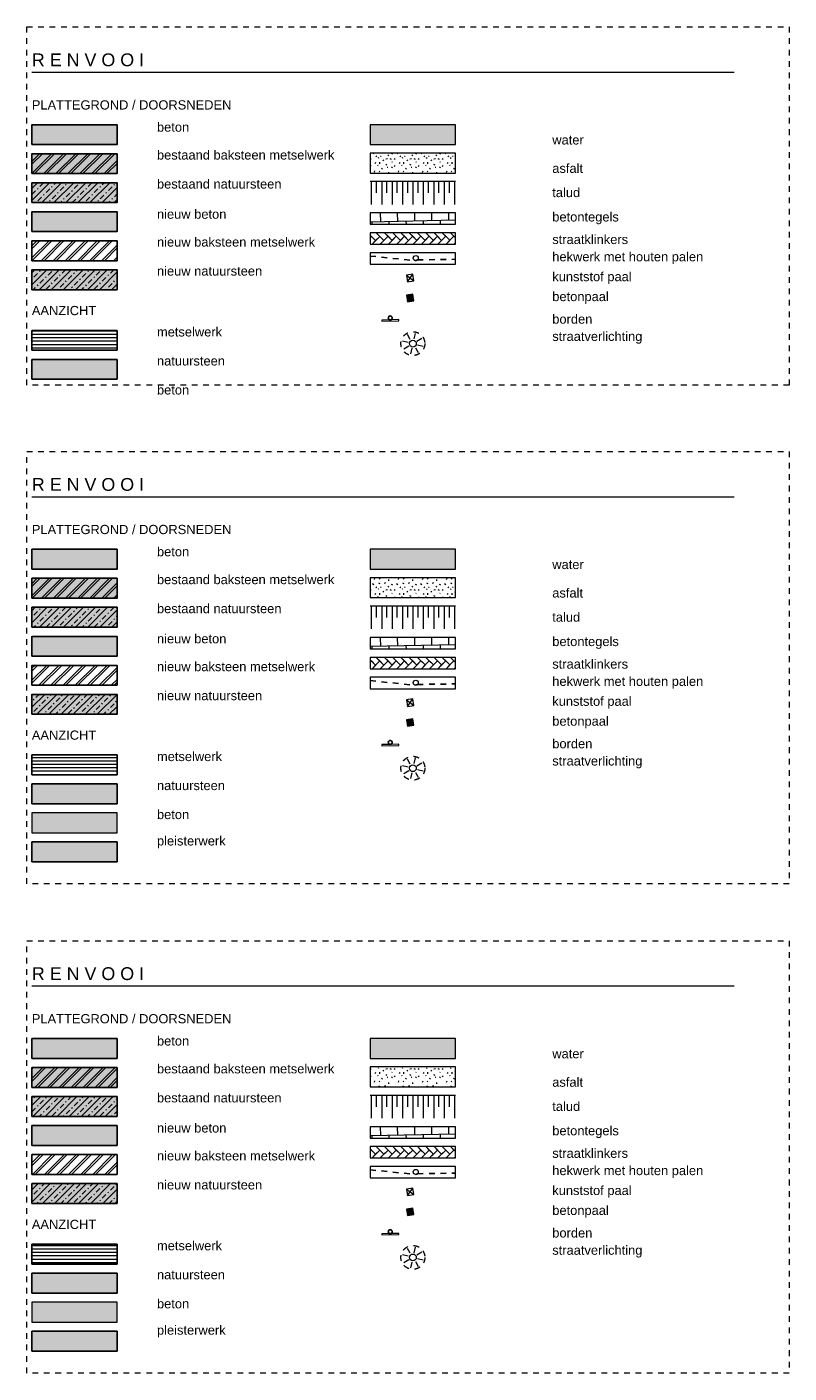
# Model space of a CAD drawing. Extents: x -294884 to 286267, y 0 to 1429765.
# Tile 48 of 99: x -6700 to 6700, y 324276 to 347940. Entities that reach past the tile are written whole.
import ezdxf

# ---------------------------------------------------------------- set-up
doc = ezdxf.new("R2010")
doc.units = 0
doc.header["$MEASUREMENT"] = 0
doc.linetypes.add('DASHED', pattern=[200, 100, -100])
for name, color, linetype in [('A-0019-AFDEKVLAK', 1, 'Continuous'), ('A-0020-KADER', 8, 'Continuous'), ('A-1100-TXT+MT-SO', 7, 'Continuous')]:
    doc.layers.add(name, color=color, linetype=linetype)
pattern_1 = [(33.599, (11, 95), (1689.8124, 1262.9999), [25.0046, -1496.5617]), (153.5138, (153.4, 62.89), (1267.3593, -841.9999), [25.001, -918.984]), (270, (78.4, 162.9), (422.453, -8e-14), [25, -396]), (68.13043, (253.4, 162.89), (-2112.26538, -5051.99951), [24.999, -2243.2365]), (153.5138, (353.4, 87.89), (1267.3593, -841.9999), [25.0006, -918.9844]), (44.9013, (278.4, 12.9), (-422.453, 4e-05), [25.0104, -571.402]), (153.5138, (53.4, 287.89), (1267.3593, -841.9999), [25.0077, -918.977]), (44.9013, (178.4, 262.9), (-422.453, 4e-05), [25.006, -571.4064]), (315.0987, (378.4, 237.9), (422.453, 4e-05), [25.009, -571.403]), (236.21875, (278.4, 337.89), (-1267.35925, -2105), [24.9924, -1494.559]), (44.9013, (403.4, 362.9), (-3e-05, 421), [24.9854, -571.427]), (146.401, (128.4, 387.89), (1689.8124, -1262.9999), [25.0005, -1496.566]), (13.98986, (31, 399), (6336.79688, 1684), [30.0845, -1711.3824]), (326.401, (180, 407), (2112.26562, -1262.9999), [20.0037, -1501.5625]), (123.78125, (333, 408), (1267.35925, -2105), [16.3977, -1503.1535]), (56.21875, (136, 240), (-1267.35925, -1683.9999), [21.098, -1498.4534]), (146.401, (242, 69), (1689.8124, -1262.9999), [30.619, -1490.9474]), (135.0987, (85, 29), (-3e-05, -421), [22.667, -573.7455]), (123.78125, (319, 275), (1267.35925, -2105), [13.6, -1505.9514]), (90, (350.88, 315), (-422.453, 3e-14), [25, -396]), (0, (55, 253), (0, 421), [10, -412.453]), (224.9013, (144, 345), (-422.4532, -842), [13.456, -582.956]), (303.78125, (338, 184), (1267.35925, -1683.9999), [16.644, -1502.907]), (0, (360, 27), (0, 421), [10, -412.453])]
pattern_2 = [(45, (0, 0), (-106.066, 106.066), []), (45, (0, 50), (-106.066, 106.066), [])]
pattern_3 = [(0, (0, 0), (0, 60), [])]
pattern_4 = [(45, (0, 0), (-106.066, 106.066), []), (45, (0, 100), (-106.066, 106.066), [91, -45.4, 18.2, -45.4])]

# ---------------------------------------------------------------- blocks, each defined once
blk = doc.blocks.new('M-RENVOOI_87')
at = {"linetype": 'Continuous', "lineweight": 5}
for color, points in [(111, [(28200, -925), (29700, -925), (29700, -1275), (28200, -1275)]), (254, [(28835, -3922), (28948, -3905), (28965, -4019), (28852, -4036)]), (8, [(22250, -5400), (22250, -5050), (23750, -5050), (23750, -5400)]), (8, [(22250, -5560), (23750, -5560), (23750, -5910), (22250, -5910)]), (254, [(22250, -6420), (22250, -6070), (23750, -6070), (23750, -6420)])]:
    blk.add_hatch(color=color, dxfattribs=at).paths.add_polyline_path(points, flags=0)
at = {"linetype": 'Continuous', "lineweight": 13}
for color, points in [(253, [(22250, -1785), (22250, -1435), (23750, -1435), (23750, -1785)]), (253, [(22250, -2295), (22250, -1945), (23750, -1945), (23750, -2295)]), (9, [(22250, -3825), (22250, -3475), (23750, -3475), (23750, -3825)])]:
    blk.add_hatch(color=color, dxfattribs=at).paths.add_polyline_path(points, flags=0)
h = blk.add_hatch(dxfattribs=at)
h.set_pattern_fill('^MB0B100', color=1, style=0, pattern_type=0)
h.set_pattern_definition(pattern_2)
h.paths.add_polyline_path([(22250, -1785), (22250, -1435), (23750, -1435), (23750, -1785)], flags=0)
at = {"linetype": 'Continuous', "lineweight": 5}
h = blk.add_hatch(dxfattribs=at)
h.set_pattern_fill('asfalt01', color=251, style=0, pattern_type=0)
h.set_pattern_definition(pattern_1)
h.paths.add_polyline_path([(28200, -1775), (29700, -1775), (29700, -1425), (28200, -1425)], flags=0)
at = {"linetype": 'Continuous', "lineweight": 13}
h = blk.add_hatch(dxfattribs=at)
h.set_pattern_fill('^N-1B100', color=1, style=0, pattern_type=0)
h.set_pattern_definition(pattern_4)
h.paths.add_polyline_path([(22250, -2295), (22250, -1945), (23750, -1945), (23750, -2295)], flags=0)
h = blk.add_hatch(dxfattribs=at)
h.set_pattern_fill('^NS1-100', color=1, style=0, pattern_type=0)
h.set_pattern_definition(pattern_4)
h.paths.add_polyline_path([(22250, -3825), (22250, -3475), (23750, -3475), (23750, -3825)], flags=0)
at = {"linetype": 'Continuous', "lineweight": 5}
h = blk.add_hatch(dxfattribs=at)
h.set_pattern_fill('mw-hor64', color=251, style=0, pattern_type=0)
h.set_pattern_definition(pattern_3)
h.paths.add_polyline_path([(22250, -4890), (22250, -4540), (23750, -4540), (23750, -4890)], flags=0)
at = {"color": 7, "linetype": 'DASHED', "lineweight": 0}
blk.add_lwpolyline([(22163, -6806), (22163, 794), (35563, 794), (35563, -6806)], close=True, dxfattribs=at)
at = {"color": 7, "linetype": 'Continuous', "lineweight": 18}
blk.add_lwpolyline([(22250, 0), (34600, 0)], dxfattribs=at)
at = {"color": 111, "linetype": 'Continuous', "lineweight": 13}
blk.add_lwpolyline([(28200, -1275), (29700, -1275), (29700, -925), (28200, -925)], close=True, dxfattribs=at)
at = {"color": 1, "linetype": 'Continuous', "lineweight": 13}
for points in [[(28200, -1275), (29700, -1275), (29700, -925), (28200, -925)], [(28200, -1775), (29700, -1775), (29700, -1425), (28200, -1425)], [(28200, -2675), (29700, -2675), (29700, -2475), (28200, -2475)], [(28200, -3025), (29700, -3025), (29700, -2825), (28200, -2825)], [(28200, -3375), (29700, -3375), (29700, -3175), (28200, -3175)], [(28852, -3686), (28965, -3669), (28948, -3555), (28835, -3572)], [(28852, -4036), (28965, -4019), (28948, -3905), (28835, -3922)], [(22250, -4540), (22250, -4890), (23750, -4890), (23750, -4540)], [(22250, -5050), (22250, -5400), (23750, -5400), (23750, -5050)], [(22250, -5560), (22250, -5910), (23750, -5910), (23750, -5560)], [(22250, -6070), (22250, -6420), (23750, -6420), (23750, -6070)]]:
    blk.add_lwpolyline(points, close=True, dxfattribs=at)
at = {"color": 7, "linetype": 'Continuous', "lineweight": 18}
for points in [[(22250, -1435), (23750, -1435), (23750, -1785), (22250, -1785)], [(22250, -1945), (23750, -1945), (23750, -2295), (22250, -2295)], [(22250, -2965), (23750, -2965), (23750, -3315), (22250, -3315)], [(22250, -4540), (23750, -4540), (23750, -4890), (22250, -4890)]]:
    blk.add_lwpolyline(points, close=True, dxfattribs=at)
at = {"color": 5, "linetype": 'Continuous', "lineweight": 25}
for points in [[(22250, -1785), (22250, -1435), (23750, -1435), (23750, -1785)], [(22250, -2295), (22250, -1945), (23750, -1945), (23750, -2295)], [(22250, -3825), (22250, -3475), (23750, -3475), (23750, -3825)]]:
    blk.add_lwpolyline(points, close=True, dxfattribs=at)
at = {"color": 9, "linetype": 'Continuous', "lineweight": 13}
for points in [[(29700, -1925), (28200, -1925)], [(28218, -1925), (28218, -2325)], [(28309, -2125), (28309, -1925)], [(28401, -1925), (28401, -2325)], [(28493, -2125), (28493, -1925)], [(28584, -1925), (28584, -2325)], [(28675, -2125), (28675, -1925)], [(28767, -1925), (28767, -2325)], [(28859, -2125), (28859, -1925)], [(28950, -1925), (28950, -2325)], [(29041, -2125), (29041, -1925)], [(29133, -1925), (29133, -2325)], [(29225, -2125), (29225, -1925)], [(29316, -1925), (29316, -2325)], [(29407, -2125), (29407, -1925)], [(29499, -1925), (29499, -2325)], [(29591, -2125), (29591, -1925)], [(29682, -1925), (29682, -2325)]]:
    blk.add_lwpolyline(points, dxfattribs=at)
at = {"color": 8, "linetype": 'Continuous', "lineweight": 5}
for points in [[(28385, -2632), (28381, -2475)], [(28685, -2626), (28681, -2475)], [(28984, -2620), (28981, -2475)], [(29284, -2613), (29282, -2475)], [(29584, -2607), (29582, -2475)], [(29700, -2605), (28200, -2636), (28200, -2636)], [(28235, -2675), (28235, -2635)], [(28535, -2675), (28535, -2629)], [(28836, -2675), (28834, -2623)], [(29136, -2675), (29134, -2616)], [(29436, -2675), (29434, -2610)], [(28835, -3572), (28965, -3669)], [(28852, -3686), (28948, -3555)], [(28835, -3922), (28965, -4019)], [(28852, -4036), (28948, -3905)], [(28866, -4753), (28769, -4729)], [(28904, -4701), (28853, -4615)], [(28969, -4691), (28993, -4593)], [(29021, -4729), (29107, -4677)], [(28876, -4817), (28791, -4869)], [(28928, -4856), (28905, -4953)], [(28993, -4846), (29045, -4931)], [(29031, -4793), (29128, -4817)]]:
    blk.add_lwpolyline(points, dxfattribs=at)
for points in [[(28368, -2888), (28304, -2825), (28200, -2825), (28200, -2866), (28295, -2960)], [(28513, -2887), (28450, -2825), (28304, -2825), (28440, -2960)], [(28658, -2887), (28595, -2825), (28450, -2825), (28585, -2960)], [(28802, -2887), (28740, -2825), (28595, -2825), (28730, -2959)], [(28947, -2886), (28886, -2825), (28740, -2825), (28875, -2959)], [(29092, -2886), (29031, -2825), (28886, -2825), (29020, -2959)], [(29237, -2886), (29176, -2825), (29031, -2825), (29165, -2958)], [(29382, -2885), (29322, -2825), (29176, -2825), (29310, -2958)], [(29527, -2885), (29467, -2825), (29322, -2825), (29455, -2958)], [(29672, -2885), (29612, -2825), (29467, -2825), (29600, -2957)], [(29612, -2825), (29700, -2912), (29700, -2825)], [(28200, -3025), (28231, -3025), (28295, -2960), (28223, -2888), (28200, -2911)], [(28368, -2888), (28231, -3025), (28376, -3025), (28440, -2960)], [(28513, -2887), (28376, -3025), (28520, -3025), (28585, -2960)], [(28658, -2887), (28520, -3025), (28665, -3025), (28730, -2959)], [(28802, -2887), (28665, -3025), (28810, -3025), (28875, -2959)], [(28947, -2886), (28809, -3025), (28954, -3025), (29020, -2959)], [(29092, -2886), (28954, -3025), (29099, -3025), (29165, -2958)], [(29237, -2886), (29099, -3025), (29243, -3025), (29310, -2958)], [(29382, -2885), (29243, -3025), (29388, -3025), (29455, -2958)], [(29527, -2885), (29388, -3025), (29532, -3025), (29600, -2957)], [(29672, -2885), (29532, -3025), (29677, -3025), (29700, -3002), (29700, -3002), (29700, -2912)]]:
    blk.add_lwpolyline(points, close=True, dxfattribs=at)
at = {"color": 5, "linetype": 'DASHED', "lineweight": 25}
blk.add_lwpolyline([(28200, -3233), (28995, -3315), (29033, -3301), (29700, -3291)], dxfattribs=at)
at = {"color": 254, "linetype": 'Continuous', "lineweight": 13}
for points in [[(28852, -4036), (28965, -4019), (28948, -3905), (28835, -3922)], [(22250, -6420), (22250, -6070), (23750, -6070), (23750, -6420)]]:
    blk.add_lwpolyline(points, close=True, dxfattribs=at)
at = {"color": 8, "linetype": 'Continuous', "lineweight": 13}
for points in [[(22250, -5400), (22250, -5050), (23750, -5050), (23750, -5400)], [(22250, -5910), (23750, -5910), (23750, -5560), (22250, -5560)]]:
    blk.add_lwpolyline(points, close=True, dxfattribs=at)
at = {"color": 1, "linetype": 'Continuous', "lineweight": 13}
blk.add_circle((29000, -3270), 45, dxfattribs=at)
at = {"color": 1, "linetype": 'DASHED', "lineweight": 13}
blk.add_circle((28949, -4773), 210, dxfattribs=at)
at = {"color": 7, "linetype": 'Continuous', "lineweight": 18}
blk.add_circle((28949, -4773), 60, dxfattribs=at)
at = {"layer": 'A-0020-KADER', "color": 7, "linetype": 'Continuous', "char_height": 162, "attachment_point": 7, "line_spacing_factor": 0.933333}
for s, insert in [('{\\fArial|b0|i0|c12|p0;PLATTEGROND / DOORSNEDEN}', (22250, -660)), ('{\\fArial|b0|i0|c12|p0;beton}', (24450, -1050)), ('{\\fArial|b0|i0|c12|p0;water}', (31400, -1275)), ('{\\fArial|b0|i0|c12|p0;bestaand baksteen metselwerk}', (24450, -1540)), ('{\\fArial|b0|i0|c12|p0;asfalt}', (31400, -1775)), ('{\\fArial|b0|i0|c12|p0;bestaand natuursteen}', (24450, -2050)), ('{\\fArial|b0|i0|c12|p0;talud}', (31400, -2200)), ('{\\fArial|b0|i0|c12|p0;nieuw beton}', (24450, -2580)), ('{\\fArial|b0|i0|c12|p0;betontegels}', (31400, -2675)), ('{\\fArial|b0|i0|c12|p0;nieuw baksteen metselwerk}', (24450, -3070)), ('{\\fArial|b0|i0|c12|p0;straatklinkers}', (31400, -3025)), ('{\\fArial|b0|i0|c12|p0;hekwerk met houten palen}', (31400, -3375)), ('{\\fArial|b0|i0|c12|p0;nieuw natuursteen}', (24450, -3580)), ('{\\fArial|b0|i0|c12|p0;kunststof paal}', (31400, -3725)), ('{\\fArial|b0|i0|c12|p0;betonpaal}', (31400, -4075)), ('{\\fArial|b0|i0|c12|p0;AANZICHT}', (22250, -4275)), ('{\\fArial|b0|i0|c12|p0;borden}', (31400, -4425)), ('{\\fArial|b0|i0|c12|p0;metselwerk}', (24450, -4650)), ('{\\fArial|b0|i0|c12|p0;straatverlichting}', (31400, -4775)), ('{\\fArial|b0|i0|c12|p0;natuursteen}', (24450, -5160)), ('{\\fArial|b0|i0|c12|p0;beton}', (24450, -5670)), ('{\\fArial|b0|i0|c12|p0;pleisterwerk}', (24450, -6180))]:
    blk.add_mtext(s, dxfattribs=dict(at, insert=insert))
at = {"layer": 'A-1100-TXT+MT-SO', "color": 7, "linetype": 'Continuous', "insert": (22250, 100), "char_height": 225, "attachment_point": 7, "line_spacing_factor": 1.333333}
blk.add_mtext('{\\fArial|b0|i0|c12|p0;R E N V O O I}', dxfattribs=at)
at = {"linetype": 'Continuous'}
for points in [[(22250, -1275), (22250, -925), (23750, -925), (23750, -1275)], [(22250, -2805), (22250, -2455), (23750, -2455), (23750, -2805)], [(22250, -3315), (22250, -2965), (23750, -2965), (23750, -3315)]]:
    blk.add_wipeout(points, dxfattribs=at)
blk.add_wipeout([(28401, -4378), (28401, -4358), (28701, -4352), (28701, -4372)], dxfattribs=at).dxf.layer = 'A-0019-AFDEKVLAK'
at = {"linetype": 'Continuous', "lineweight": 5}
for color, points in [(253, [(22250, -1275), (22250, -925), (23750, -925), (23750, -1275)]), (253, [(22250, -1275), (22250, -925), (23750, -925), (23750, -1275)]), (8, [(22250, -2805), (22250, -2455), (23750, -2455), (23750, -2805)]), (8, [(22250, -2805), (22250, -2455), (23750, -2455), (23750, -2805)])]:
    blk.add_hatch(color=color, dxfattribs=at).paths.add_polyline_path(points, flags=0)
at = {"linetype": 'Continuous', "lineweight": 13}
h = blk.add_hatch(dxfattribs=at)
h.set_pattern_fill('^MB0-100', color=1, style=0, pattern_type=0)
h.set_pattern_definition(pattern_2)
h.paths.add_polyline_path([(22250, -3315), (22250, -2965), (23750, -2965), (23750, -3315)], flags=0)
at = {"color": 5, "linetype": 'Continuous', "lineweight": 25}
for points in [[(22250, -1275), (22250, -925), (23750, -925), (23750, -1275)], [(22250, -2805), (22250, -2455), (23750, -2455), (23750, -2805)], [(22250, -3315), (22250, -2965), (23750, -2965), (23750, -3315)]]:
    blk.add_lwpolyline(points, close=True, dxfattribs=at)
at = {"color": 1, "linetype": 'Continuous', "lineweight": 13}
blk.add_lwpolyline([(28551, -4355), (28401, -4358), (28401, -4378), (28701, -4372), (28701, -4352)], close=True, dxfattribs=at)
at = {"color": 5, "linetype": 'Continuous', "lineweight": 25}
blk.add_circle((28550, -4320), 35, dxfattribs=at)
blk = doc.blocks.new('M-RENVOOI_88')
at = {"linetype": 'Continuous', "lineweight": 5}
for color, points in [(111, [(28200, -925), (29700, -925), (29700, -1275), (28200, -1275)]), (254, [(28835, -3922), (28948, -3905), (28965, -4019), (28852, -4036)]), (8, [(22250, -5400), (22250, -5050), (23750, -5050), (23750, -5400)]), (8, [(22250, -5560), (23750, -5560), (23750, -5910), (22250, -5910)]), (254, [(22250, -6420), (22250, -6070), (23750, -6070), (23750, -6420)])]:
    blk.add_hatch(color=color, dxfattribs=at).paths.add_polyline_path(points, flags=0)
at = {"linetype": 'Continuous', "lineweight": 13}
for color, points in [(253, [(22250, -1785), (22250, -1435), (23750, -1435), (23750, -1785)]), (253, [(22250, -2295), (22250, -1945), (23750, -1945), (23750, -2295)]), (9, [(22250, -3825), (22250, -3475), (23750, -3475), (23750, -3825)])]:
    blk.add_hatch(color=color, dxfattribs=at).paths.add_polyline_path(points, flags=0)
h = blk.add_hatch(dxfattribs=at)
h.set_pattern_fill('^MB0B100', color=1, style=0, pattern_type=0)
h.set_pattern_definition(pattern_2)
h.paths.add_polyline_path([(22250, -1785), (22250, -1435), (23750, -1435), (23750, -1785)], flags=0)
at = {"linetype": 'Continuous', "lineweight": 5}
h = blk.add_hatch(dxfattribs=at)
h.set_pattern_fill('asfalt01', color=251, style=0, pattern_type=0)
h.set_pattern_definition(pattern_1)
h.paths.add_polyline_path([(28200, -1775), (29700, -1775), (29700, -1425), (28200, -1425)], flags=0)
at = {"linetype": 'Continuous', "lineweight": 13}
h = blk.add_hatch(dxfattribs=at)
h.set_pattern_fill('^N-1B100', color=1, style=0, pattern_type=0)
h.set_pattern_definition(pattern_4)
h.paths.add_polyline_path([(22250, -2295), (22250, -1945), (23750, -1945), (23750, -2295)], flags=0)
h = blk.add_hatch(dxfattribs=at)
h.set_pattern_fill('^NS1-100', color=1, style=0, pattern_type=0)
h.set_pattern_definition(pattern_4)
h.paths.add_polyline_path([(22250, -3825), (22250, -3475), (23750, -3475), (23750, -3825)], flags=0)
at = {"linetype": 'Continuous', "lineweight": 5}
h = blk.add_hatch(dxfattribs=at)
h.set_pattern_fill('mw-hor64', color=251, style=0, pattern_type=0)
h.set_pattern_definition(pattern_3)
h.paths.add_polyline_path([(22250, -4890), (22250, -4540), (23750, -4540), (23750, -4890)], flags=0)
at = {"color": 7, "linetype": 'DASHED', "lineweight": 0}
blk.add_lwpolyline([(22163, -6806), (22163, 794), (35563, 794), (35563, -6806)], close=True, dxfattribs=at)
at = {"color": 7, "linetype": 'Continuous', "lineweight": 18}
blk.add_lwpolyline([(22250, 0), (34600, 0)], dxfattribs=at)
at = {"color": 111, "linetype": 'Continuous', "lineweight": 13}
blk.add_lwpolyline([(28200, -1275), (29700, -1275), (29700, -925), (28200, -925)], close=True, dxfattribs=at)
at = {"color": 1, "linetype": 'Continuous', "lineweight": 13}
for points in [[(28200, -1275), (29700, -1275), (29700, -925), (28200, -925)], [(28200, -1775), (29700, -1775), (29700, -1425), (28200, -1425)], [(28200, -2675), (29700, -2675), (29700, -2475), (28200, -2475)], [(28200, -3025), (29700, -3025), (29700, -2825), (28200, -2825)], [(28200, -3375), (29700, -3375), (29700, -3175), (28200, -3175)], [(28852, -3686), (28965, -3669), (28948, -3555), (28835, -3572)], [(28852, -4036), (28965, -4019), (28948, -3905), (28835, -3922)], [(22250, -4540), (22250, -4890), (23750, -4890), (23750, -4540)], [(22250, -5050), (22250, -5400), (23750, -5400), (23750, -5050)], [(22250, -5560), (22250, -5910), (23750, -5910), (23750, -5560)], [(22250, -6070), (22250, -6420), (23750, -6420), (23750, -6070)]]:
    blk.add_lwpolyline(points, close=True, dxfattribs=at)
at = {"color": 7, "linetype": 'Continuous', "lineweight": 18}
for points in [[(22250, -1435), (23750, -1435), (23750, -1785), (22250, -1785)], [(22250, -1945), (23750, -1945), (23750, -2295), (22250, -2295)], [(22250, -2965), (23750, -2965), (23750, -3315), (22250, -3315)], [(22250, -4540), (23750, -4540), (23750, -4890), (22250, -4890)]]:
    blk.add_lwpolyline(points, close=True, dxfattribs=at)
at = {"color": 5, "linetype": 'Continuous', "lineweight": 25}
for points in [[(22250, -1785), (22250, -1435), (23750, -1435), (23750, -1785)], [(22250, -2295), (22250, -1945), (23750, -1945), (23750, -2295)], [(22250, -3825), (22250, -3475), (23750, -3475), (23750, -3825)]]:
    blk.add_lwpolyline(points, close=True, dxfattribs=at)
at = {"color": 9, "linetype": 'Continuous', "lineweight": 13}
for points in [[(29700, -1925), (28200, -1925)], [(28218, -1925), (28218, -2325)], [(28309, -2125), (28309, -1925)], [(28401, -1925), (28401, -2325)], [(28493, -2125), (28493, -1925)], [(28584, -1925), (28584, -2325)], [(28675, -2125), (28675, -1925)], [(28767, -1925), (28767, -2325)], [(28859, -2125), (28859, -1925)], [(28950, -1925), (28950, -2325)], [(29041, -2125), (29041, -1925)], [(29133, -1925), (29133, -2325)], [(29225, -2125), (29225, -1925)], [(29316, -1925), (29316, -2325)], [(29407, -2125), (29407, -1925)], [(29499, -1925), (29499, -2325)], [(29591, -2125), (29591, -1925)], [(29682, -1925), (29682, -2325)]]:
    blk.add_lwpolyline(points, dxfattribs=at)
at = {"color": 8, "linetype": 'Continuous', "lineweight": 5}
for points in [[(28385, -2632), (28381, -2475)], [(28685, -2626), (28681, -2475)], [(28984, -2620), (28981, -2475)], [(29284, -2613), (29282, -2475)], [(29584, -2607), (29582, -2475)], [(29700, -2605), (28200, -2636), (28200, -2636)], [(28235, -2675), (28235, -2635)], [(28535, -2675), (28535, -2629)], [(28836, -2675), (28834, -2623)], [(29136, -2675), (29134, -2616)], [(29436, -2675), (29434, -2610)], [(28835, -3572), (28965, -3669)], [(28852, -3686), (28948, -3555)], [(28835, -3922), (28965, -4019)], [(28852, -4036), (28948, -3905)], [(28866, -4753), (28769, -4729)], [(28904, -4701), (28853, -4615)], [(28969, -4691), (28993, -4593)], [(29021, -4729), (29107, -4677)], [(28876, -4817), (28791, -4869)], [(28928, -4856), (28905, -4953)], [(28993, -4846), (29045, -4931)], [(29031, -4793), (29128, -4817)]]:
    blk.add_lwpolyline(points, dxfattribs=at)
for points in [[(28368, -2888), (28304, -2825), (28200, -2825), (28200, -2866), (28295, -2960)], [(28513, -2887), (28450, -2825), (28304, -2825), (28440, -2960)], [(28658, -2887), (28595, -2825), (28450, -2825), (28585, -2960)], [(28802, -2887), (28740, -2825), (28595, -2825), (28730, -2959)], [(28947, -2886), (28886, -2825), (28740, -2825), (28875, -2959)], [(29092, -2886), (29031, -2825), (28886, -2825), (29020, -2959)], [(29237, -2886), (29176, -2825), (29031, -2825), (29165, -2958)], [(29382, -2885), (29322, -2825), (29176, -2825), (29310, -2958)], [(29527, -2885), (29467, -2825), (29322, -2825), (29455, -2958)], [(29672, -2885), (29612, -2825), (29467, -2825), (29600, -2957)], [(29612, -2825), (29700, -2912), (29700, -2825)], [(28200, -3025), (28231, -3025), (28295, -2960), (28223, -2888), (28200, -2911)], [(28368, -2888), (28231, -3025), (28376, -3025), (28440, -2960)], [(28513, -2887), (28376, -3025), (28520, -3025), (28585, -2960)], [(28658, -2887), (28520, -3025), (28665, -3025), (28730, -2959)], [(28802, -2887), (28665, -3025), (28810, -3025), (28875, -2959)], [(28947, -2886), (28809, -3025), (28954, -3025), (29020, -2959)], [(29092, -2886), (28954, -3025), (29099, -3025), (29165, -2958)], [(29237, -2886), (29099, -3025), (29243, -3025), (29310, -2958)], [(29382, -2885), (29243, -3025), (29388, -3025), (29455, -2958)], [(29527, -2885), (29388, -3025), (29532, -3025), (29600, -2957)], [(29672, -2885), (29532, -3025), (29677, -3025), (29700, -3002), (29700, -3002), (29700, -2912)]]:
    blk.add_lwpolyline(points, close=True, dxfattribs=at)
at = {"color": 5, "linetype": 'DASHED', "lineweight": 25}
blk.add_lwpolyline([(28200, -3233), (28995, -3315), (29033, -3301), (29700, -3291)], dxfattribs=at)
at = {"color": 254, "linetype": 'Continuous', "lineweight": 13}
for points in [[(28852, -4036), (28965, -4019), (28948, -3905), (28835, -3922)], [(22250, -6420), (22250, -6070), (23750, -6070), (23750, -6420)]]:
    blk.add_lwpolyline(points, close=True, dxfattribs=at)
at = {"color": 8, "linetype": 'Continuous', "lineweight": 13}
for points in [[(22250, -5400), (22250, -5050), (23750, -5050), (23750, -5400)], [(22250, -5910), (23750, -5910), (23750, -5560), (22250, -5560)]]:
    blk.add_lwpolyline(points, close=True, dxfattribs=at)
at = {"color": 1, "linetype": 'Continuous', "lineweight": 13}
blk.add_circle((29000, -3270), 45, dxfattribs=at)
at = {"color": 1, "linetype": 'DASHED', "lineweight": 13}
blk.add_circle((28949, -4773), 210, dxfattribs=at)
at = {"color": 7, "linetype": 'Continuous', "lineweight": 18}
blk.add_circle((28949, -4773), 60, dxfattribs=at)
at = {"layer": 'A-0020-KADER', "color": 7, "linetype": 'Continuous', "char_height": 162, "attachment_point": 7, "line_spacing_factor": 0.933333}
for s, insert in [('{\\fArial|b0|i0|c12|p0;PLATTEGROND / DOORSNEDEN}', (22250, -660)), ('{\\fArial|b0|i0|c12|p0;beton}', (24450, -1050)), ('{\\fArial|b0|i0|c12|p0;water}', (31400, -1275)), ('{\\fArial|b0|i0|c12|p0;bestaand baksteen metselwerk}', (24450, -1540)), ('{\\fArial|b0|i0|c12|p0;asfalt}', (31400, -1775)), ('{\\fArial|b0|i0|c12|p0;bestaand natuursteen}', (24450, -2050)), ('{\\fArial|b0|i0|c12|p0;talud}', (31400, -2200)), ('{\\fArial|b0|i0|c12|p0;nieuw beton}', (24450, -2580)), ('{\\fArial|b0|i0|c12|p0;betontegels}', (31400, -2675)), ('{\\fArial|b0|i0|c12|p0;nieuw baksteen metselwerk}', (24450, -3070)), ('{\\fArial|b0|i0|c12|p0;straatklinkers}', (31400, -3025)), ('{\\fArial|b0|i0|c12|p0;hekwerk met houten palen}', (31400, -3375)), ('{\\fArial|b0|i0|c12|p0;nieuw natuursteen}', (24450, -3580)), ('{\\fArial|b0|i0|c12|p0;kunststof paal}', (31400, -3725)), ('{\\fArial|b0|i0|c12|p0;betonpaal}', (31400, -4075)), ('{\\fArial|b0|i0|c12|p0;AANZICHT}', (22250, -4275)), ('{\\fArial|b0|i0|c12|p0;borden}', (31400, -4425)), ('{\\fArial|b0|i0|c12|p0;metselwerk}', (24450, -4650)), ('{\\fArial|b0|i0|c12|p0;straatverlichting}', (31400, -4775)), ('{\\fArial|b0|i0|c12|p0;natuursteen}', (24450, -5160)), ('{\\fArial|b0|i0|c12|p0;beton}', (24450, -5670)), ('{\\fArial|b0|i0|c12|p0;pleisterwerk}', (24450, -6180))]:
    blk.add_mtext(s, dxfattribs=dict(at, insert=insert))
at = {"layer": 'A-1100-TXT+MT-SO', "color": 7, "linetype": 'Continuous', "insert": (22250, 100), "char_height": 225, "attachment_point": 7, "line_spacing_factor": 1.333333}
blk.add_mtext('{\\fArial|b0|i0|c12|p0;R E N V O O I}', dxfattribs=at)
at = {"linetype": 'Continuous'}
for points in [[(22250, -1275), (22250, -925), (23750, -925), (23750, -1275)], [(22250, -2805), (22250, -2455), (23750, -2455), (23750, -2805)], [(22250, -3315), (22250, -2965), (23750, -2965), (23750, -3315)]]:
    blk.add_wipeout(points, dxfattribs=at)
blk.add_wipeout([(28401, -4378), (28401, -4358), (28701, -4352), (28701, -4372)], dxfattribs=at).dxf.layer = 'A-0019-AFDEKVLAK'
at = {"linetype": 'Continuous', "lineweight": 5}
for color, points in [(253, [(22250, -1275), (22250, -925), (23750, -925), (23750, -1275)]), (253, [(22250, -1275), (22250, -925), (23750, -925), (23750, -1275)]), (8, [(22250, -2805), (22250, -2455), (23750, -2455), (23750, -2805)]), (8, [(22250, -2805), (22250, -2455), (23750, -2455), (23750, -2805)])]:
    blk.add_hatch(color=color, dxfattribs=at).paths.add_polyline_path(points, flags=0)
at = {"linetype": 'Continuous', "lineweight": 13}
h = blk.add_hatch(dxfattribs=at)
h.set_pattern_fill('^MB0-100', color=1, style=0, pattern_type=0)
h.set_pattern_definition(pattern_2)
h.paths.add_polyline_path([(22250, -3315), (22250, -2965), (23750, -2965), (23750, -3315)], flags=0)
at = {"color": 5, "linetype": 'Continuous', "lineweight": 25}
for points in [[(22250, -1275), (22250, -925), (23750, -925), (23750, -1275)], [(22250, -2805), (22250, -2455), (23750, -2455), (23750, -2805)], [(22250, -3315), (22250, -2965), (23750, -2965), (23750, -3315)]]:
    blk.add_lwpolyline(points, close=True, dxfattribs=at)
at = {"color": 1, "linetype": 'Continuous', "lineweight": 13}
blk.add_lwpolyline([(28551, -4355), (28401, -4358), (28401, -4378), (28701, -4372), (28701, -4352)], close=True, dxfattribs=at)
at = {"color": 5, "linetype": 'Continuous', "lineweight": 25}
blk.add_circle((28550, -4320), 35, dxfattribs=at)
blk = doc.blocks.new('M-RENVOOI_105')
at = {"linetype": 'Continuous', "lineweight": 5}
for color, points in [(111, [(28200, -925), (29700, -925), (29700, -1275), (28200, -1275)]), (254, [(28835, -3922), (28948, -3905), (28965, -4019), (28852, -4036)]), (8, [(22250, -5400), (22250, -5050), (23750, -5050), (23750, -5400)])]:
    blk.add_hatch(color=color, dxfattribs=at).paths.add_polyline_path(points, flags=0)
at = {"linetype": 'Continuous', "lineweight": 13}
for color, points in [(253, [(22250, -1785), (22250, -1435), (23750, -1435), (23750, -1785)]), (253, [(22250, -2295), (22250, -1945), (23750, -1945), (23750, -2295)]), (9, [(22250, -3825), (22250, -3475), (23750, -3475), (23750, -3825)])]:
    blk.add_hatch(color=color, dxfattribs=at).paths.add_polyline_path(points, flags=0)
h = blk.add_hatch(dxfattribs=at)
h.set_pattern_fill('^MB0B100', color=1, style=0, pattern_type=0)
h.set_pattern_definition(pattern_2)
h.paths.add_polyline_path([(22250, -1785), (22250, -1435), (23750, -1435), (23750, -1785)], flags=0)
at = {"linetype": 'Continuous', "lineweight": 5}
h = blk.add_hatch(dxfattribs=at)
h.set_pattern_fill('asfalt01', color=251, style=0, pattern_type=0)
h.set_pattern_definition(pattern_1)
h.paths.add_polyline_path([(28200, -1775), (29700, -1775), (29700, -1425), (28200, -1425)], flags=0)
at = {"linetype": 'Continuous', "lineweight": 13}
h = blk.add_hatch(dxfattribs=at)
h.set_pattern_fill('^N-1B100', color=1, style=0, pattern_type=0)
h.set_pattern_definition(pattern_4)
h.paths.add_polyline_path([(22250, -2295), (22250, -1945), (23750, -1945), (23750, -2295)], flags=0)
h = blk.add_hatch(dxfattribs=at)
h.set_pattern_fill('^NS1-100', color=1, style=0, pattern_type=0)
h.set_pattern_definition(pattern_4)
h.paths.add_polyline_path([(22250, -3825), (22250, -3475), (23750, -3475), (23750, -3825)], flags=0)
at = {"linetype": 'Continuous', "lineweight": 5}
h = blk.add_hatch(dxfattribs=at)
h.set_pattern_fill('mw-hor64', color=251, style=0, pattern_type=0)
h.set_pattern_definition(pattern_3)
h.paths.add_polyline_path([(22250, -4890), (22250, -4540), (23750, -4540), (23750, -4890)], flags=0)
at = {"color": 7, "linetype": 'DASHED', "lineweight": 0}
blk.add_lwpolyline([(22163, -5506), (22163, 794), (35563, 794), (35563, -5506)], close=True, dxfattribs=at)
at = {"color": 7, "linetype": 'Continuous', "lineweight": 18}
blk.add_lwpolyline([(22250, 0), (34600, 0)], dxfattribs=at)
at = {"color": 111, "linetype": 'Continuous', "lineweight": 13}
blk.add_lwpolyline([(28200, -1275), (29700, -1275), (29700, -925), (28200, -925)], close=True, dxfattribs=at)
at = {"color": 1, "linetype": 'Continuous', "lineweight": 13}
for points in [[(28200, -1275), (29700, -1275), (29700, -925), (28200, -925)], [(28200, -1775), (29700, -1775), (29700, -1425), (28200, -1425)], [(28200, -2675), (29700, -2675), (29700, -2475), (28200, -2475)], [(28200, -3025), (29700, -3025), (29700, -2825), (28200, -2825)], [(28200, -3375), (29700, -3375), (29700, -3175), (28200, -3175)], [(28852, -3686), (28965, -3669), (28948, -3555), (28835, -3572)], [(28852, -4036), (28965, -4019), (28948, -3905), (28835, -3922)], [(22250, -4540), (22250, -4890), (23750, -4890), (23750, -4540)], [(22250, -5050), (22250, -5400), (23750, -5400), (23750, -5050)]]:
    blk.add_lwpolyline(points, close=True, dxfattribs=at)
at = {"color": 7, "linetype": 'Continuous', "lineweight": 18}
for points in [[(22250, -1435), (23750, -1435), (23750, -1785), (22250, -1785)], [(22250, -1945), (23750, -1945), (23750, -2295), (22250, -2295)], [(22250, -2965), (23750, -2965), (23750, -3315), (22250, -3315)], [(22250, -4540), (23750, -4540), (23750, -4890), (22250, -4890)]]:
    blk.add_lwpolyline(points, close=True, dxfattribs=at)
at = {"color": 5, "linetype": 'Continuous', "lineweight": 25}
for points in [[(22250, -1785), (22250, -1435), (23750, -1435), (23750, -1785)], [(22250, -2295), (22250, -1945), (23750, -1945), (23750, -2295)], [(22250, -3825), (22250, -3475), (23750, -3475), (23750, -3825)]]:
    blk.add_lwpolyline(points, close=True, dxfattribs=at)
at = {"color": 9, "linetype": 'Continuous', "lineweight": 13}
for points in [[(29700, -1925), (28200, -1925)], [(28218, -1925), (28218, -2325)], [(28309, -2125), (28309, -1925)], [(28401, -1925), (28401, -2325)], [(28493, -2125), (28493, -1925)], [(28584, -1925), (28584, -2325)], [(28675, -2125), (28675, -1925)], [(28767, -1925), (28767, -2325)], [(28859, -2125), (28859, -1925)], [(28950, -1925), (28950, -2325)], [(29041, -2125), (29041, -1925)], [(29133, -1925), (29133, -2325)], [(29225, -2125), (29225, -1925)], [(29316, -1925), (29316, -2325)], [(29407, -2125), (29407, -1925)], [(29499, -1925), (29499, -2325)], [(29591, -2125), (29591, -1925)], [(29682, -1925), (29682, -2325)]]:
    blk.add_lwpolyline(points, dxfattribs=at)
at = {"color": 8, "linetype": 'Continuous', "lineweight": 5}
for points in [[(28385, -2632), (28381, -2475)], [(28685, -2626), (28681, -2475)], [(28984, -2620), (28981, -2475)], [(29284, -2613), (29282, -2475)], [(29584, -2607), (29582, -2475)], [(29700, -2605), (28200, -2636), (28200, -2636)], [(28235, -2675), (28235, -2635)], [(28535, -2675), (28535, -2629)], [(28836, -2675), (28834, -2623)], [(29136, -2675), (29134, -2616)], [(29436, -2675), (29434, -2610)], [(28835, -3572), (28965, -3669)], [(28852, -3686), (28948, -3555)], [(28835, -3922), (28965, -4019)], [(28852, -4036), (28948, -3905)], [(28866, -4753), (28769, -4729)], [(28904, -4701), (28853, -4615)], [(28969, -4691), (28993, -4593)], [(29021, -4729), (29107, -4677)], [(28876, -4817), (28791, -4869)], [(28928, -4856), (28905, -4953)], [(28993, -4846), (29045, -4931)], [(29031, -4793), (29128, -4817)]]:
    blk.add_lwpolyline(points, dxfattribs=at)
for points in [[(28368, -2888), (28304, -2825), (28200, -2825), (28200, -2866), (28295, -2960)], [(28513, -2887), (28450, -2825), (28304, -2825), (28440, -2960)], [(28658, -2887), (28595, -2825), (28450, -2825), (28585, -2960)], [(28802, -2887), (28740, -2825), (28595, -2825), (28730, -2959)], [(28947, -2886), (28886, -2825), (28740, -2825), (28875, -2959)], [(29092, -2886), (29031, -2825), (28886, -2825), (29020, -2959)], [(29237, -2886), (29176, -2825), (29031, -2825), (29165, -2958)], [(29382, -2885), (29322, -2825), (29176, -2825), (29310, -2958)], [(29527, -2885), (29467, -2825), (29322, -2825), (29455, -2958)], [(29672, -2885), (29612, -2825), (29467, -2825), (29600, -2957)], [(29612, -2825), (29700, -2912), (29700, -2825)], [(28200, -3025), (28231, -3025), (28295, -2960), (28223, -2888), (28200, -2911)], [(28368, -2888), (28231, -3025), (28376, -3025), (28440, -2960)], [(28513, -2887), (28376, -3025), (28520, -3025), (28585, -2960)], [(28658, -2887), (28520, -3025), (28665, -3025), (28730, -2959)], [(28802, -2887), (28665, -3025), (28810, -3025), (28875, -2959)], [(28947, -2886), (28809, -3025), (28954, -3025), (29020, -2959)], [(29092, -2886), (28954, -3025), (29099, -3025), (29165, -2958)], [(29237, -2886), (29099, -3025), (29243, -3025), (29310, -2958)], [(29382, -2885), (29243, -3025), (29388, -3025), (29455, -2958)], [(29527, -2885), (29388, -3025), (29532, -3025), (29600, -2957)], [(29672, -2885), (29532, -3025), (29677, -3025), (29700, -3002), (29700, -3002), (29700, -2912)]]:
    blk.add_lwpolyline(points, close=True, dxfattribs=at)
at = {"color": 5, "linetype": 'DASHED', "lineweight": 25}
blk.add_lwpolyline([(28200, -3233), (28995, -3315), (29033, -3301), (29700, -3291)], dxfattribs=at)
at = {"color": 254, "linetype": 'Continuous', "lineweight": 13}
blk.add_lwpolyline([(28852, -4036), (28965, -4019), (28948, -3905), (28835, -3922)], close=True, dxfattribs=at)
at = {"color": 8, "linetype": 'Continuous', "lineweight": 13}
blk.add_lwpolyline([(22250, -5400), (22250, -5050), (23750, -5050), (23750, -5400)], close=True, dxfattribs=at)
at = {"color": 1, "linetype": 'Continuous', "lineweight": 13}
blk.add_circle((29000, -3270), 45, dxfattribs=at)
at = {"color": 1, "linetype": 'DASHED', "lineweight": 13}
blk.add_circle((28949, -4773), 210, dxfattribs=at)
at = {"color": 7, "linetype": 'Continuous', "lineweight": 18}
blk.add_circle((28949, -4773), 60, dxfattribs=at)
at = {"layer": 'A-0020-KADER', "color": 7, "linetype": 'Continuous', "char_height": 162, "attachment_point": 7, "line_spacing_factor": 0.933333}
for s, insert in [('{\\fArial|b0|i0|c12|p0;PLATTEGROND / DOORSNEDEN}', (22250, -660)), ('{\\fArial|b0|i0|c12|p0;beton}', (24450, -1050)), ('{\\fArial|b0|i0|c12|p0;water}', (31400, -1275)), ('{\\fArial|b0|i0|c12|p0;bestaand baksteen metselwerk}', (24450, -1540)), ('{\\fArial|b0|i0|c12|p0;asfalt}', (31400, -1775)), ('{\\fArial|b0|i0|c12|p0;bestaand natuursteen}', (24450, -2050)), ('{\\fArial|b0|i0|c12|p0;talud}', (31400, -2200)), ('{\\fArial|b0|i0|c12|p0;nieuw beton}', (24450, -2580)), ('{\\fArial|b0|i0|c12|p0;betontegels}', (31400, -2675)), ('{\\fArial|b0|i0|c12|p0;nieuw baksteen metselwerk}', (24450, -3070)), ('{\\fArial|b0|i0|c12|p0;straatklinkers}', (31400, -3025)), ('{\\fArial|b0|i0|c12|p0;hekwerk met houten palen}', (31400, -3375)), ('{\\fArial|b0|i0|c12|p0;nieuw natuursteen}', (24450, -3580)), ('{\\fArial|b0|i0|c12|p0;kunststof paal}', (31400, -3725)), ('{\\fArial|b0|i0|c12|p0;betonpaal}', (31400, -4075)), ('{\\fArial|b0|i0|c12|p0;AANZICHT}', (22250, -4275)), ('{\\fArial|b0|i0|c12|p0;borden}', (31400, -4425)), ('{\\fArial|b0|i0|c12|p0;metselwerk}', (24450, -4650)), ('{\\fArial|b0|i0|c12|p0;straatverlichting}', (31400, -4775)), ('{\\fArial|b0|i0|c12|p0;natuursteen}', (24450, -5160)), ('{\\fArial|b0|i0|c12|p0;beton}', (24450, -5670))]:
    blk.add_mtext(s, dxfattribs=dict(at, insert=insert))
at = {"layer": 'A-1100-TXT+MT-SO', "color": 7, "linetype": 'Continuous', "insert": (22250, 100), "char_height": 225, "attachment_point": 7, "line_spacing_factor": 1.333333}
blk.add_mtext('{\\fArial|b0|i0|c12|p0;R E N V O O I}', dxfattribs=at)
at = {"linetype": 'Continuous'}
for points in [[(22250, -1275), (22250, -925), (23750, -925), (23750, -1275)], [(22250, -2805), (22250, -2455), (23750, -2455), (23750, -2805)], [(22250, -3315), (22250, -2965), (23750, -2965), (23750, -3315)]]:
    blk.add_wipeout(points, dxfattribs=at)
blk.add_wipeout([(28401, -4378), (28401, -4358), (28701, -4352), (28701, -4372)], dxfattribs=at).dxf.layer = 'A-0019-AFDEKVLAK'
at = {"linetype": 'Continuous', "lineweight": 5}
for color, points in [(253, [(22250, -1275), (22250, -925), (23750, -925), (23750, -1275)]), (253, [(22250, -1275), (22250, -925), (23750, -925), (23750, -1275)]), (8, [(22250, -2805), (22250, -2455), (23750, -2455), (23750, -2805)]), (8, [(22250, -2805), (22250, -2455), (23750, -2455), (23750, -2805)])]:
    blk.add_hatch(color=color, dxfattribs=at).paths.add_polyline_path(points, flags=0)
at = {"linetype": 'Continuous', "lineweight": 13}
h = blk.add_hatch(dxfattribs=at)
h.set_pattern_fill('^MB0-100', color=1, style=0, pattern_type=0)
h.set_pattern_definition(pattern_2)
h.paths.add_polyline_path([(22250, -3315), (22250, -2965), (23750, -2965), (23750, -3315)], flags=0)
at = {"color": 5, "linetype": 'Continuous', "lineweight": 25}
for points in [[(22250, -1275), (22250, -925), (23750, -925), (23750, -1275)], [(22250, -2805), (22250, -2455), (23750, -2455), (23750, -2805)], [(22250, -3315), (22250, -2965), (23750, -2965), (23750, -3315)]]:
    blk.add_lwpolyline(points, close=True, dxfattribs=at)
at = {"color": 1, "linetype": 'Continuous', "lineweight": 13}
blk.add_lwpolyline([(28551, -4355), (28401, -4358), (28401, -4378), (28701, -4372), (28701, -4352)], close=True, dxfattribs=at)
at = {"color": 5, "linetype": 'Continuous', "lineweight": 25}
blk.add_circle((28550, -4320), 35, dxfattribs=at)

msp = doc.modelspace()

# ---------------------------------------------------------------- block references
for name, p in [('M-RENVOOI_105', (-28863, 347146)), ('M-RENVOOI_88', (-28863, 339682)), ('M-RENVOOI_87', (-28863, 331082))]:
    msp.add_blockref(name, p)

doc.saveas('drawing.dxf')
